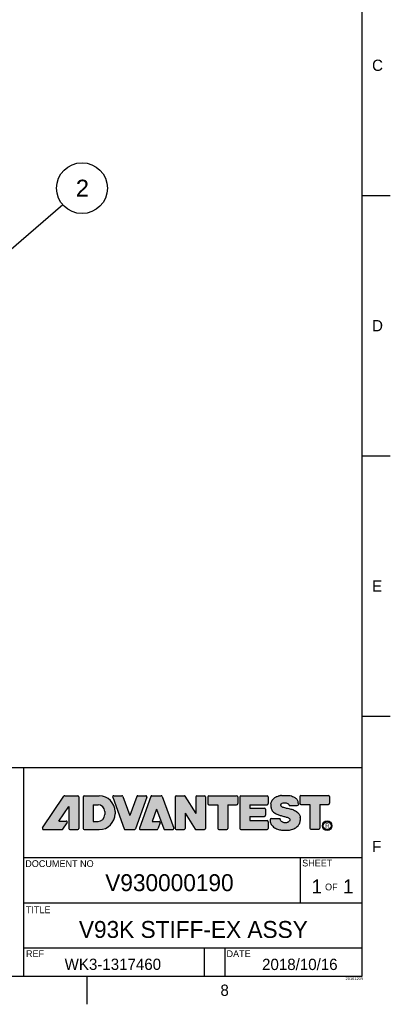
# Model space of a CAD drawing. Extents: x 0 to 415, y 5 to 324.
# Tile 11 of 12: x 349 to 415, y 5 to 180. Entities that reach past the tile are written whole.
import ezdxf
from ezdxf.enums import TextEntityAlignment as Align

# ---------------------------------------------------------------- set-up
doc = ezdxf.new("R2010")
doc.units = 0
for name, color, linetype in [('100', 7, 'CONTINUOUS'), ('DEFAULT', 7, 'CONTINUOUS'), ('LAYER0$C$L0', 7, 'CONTINUOUS'), ('LAYER1$C$L1', 7, 'CONTINUOUS'), ('ﾃﾞﾌｫﾙﾄ', 7, 'CONTINUOUS')]:
    doc.layers.add(name, color=color, linetype=linetype)
doc.styles.add('SEACAD_ARIAL', font='arial.ttf')
doc.styles.add('SEACAD_ARIAL_TTF', font='txt')

# ---------------------------------------------------------------- blocks, each defined once
blk = doc.blocks.new('SEANNOT_GROUP1')
at = {"layer": 'DEFAULT', "color": 7, "linetype": 'CONTINUOUS'}
for points in [[(356.95, 146.87), (335.12, 128.05)], [(337.72, 129.63), (335.12, 128.05), (337.07, 130.39)]]:
    blk.add_lwpolyline(points, dxfattribs=at)
blk.add_circle((360.35, 149.8), 4.5, dxfattribs=at)
at = {"layer": 'DEFAULT', "color": 7, "linetype": 'CONTINUOUS', "style": 'SEACAD_ARIAL'}
blk.add_text('2', height=3, dxfattribs=at).set_placement((359.26, 151.3), align=Align.TOP_LEFT)

msp = doc.modelspace()

# ---------------------------------------------------------------- hatches: boundary and pattern name
at = {"layer": 'DEFAULT', "linetype": 'CONTINUOUS'}
h = msp.add_hatch(color=7, dxfattribs=at)
edge = h.paths.add_edge_path()
edge.add_arc((358.2, 36.2), 0.2, 180, 270)
edge.add_line((358.2, 36), (359.6, 36))
edge.add_arc((359.6, 36.2), 0.2, 270, 360)
edge.add_line((359.8, 36.2), (359.8, 41.8))
edge.add_arc((359.6, 41.8), 0.2, 0, 90)
edge.add_line((359.6, 42), (357.3, 42))
edge.add_arc((357.3, 41.8), 0.2, 90, 146)
edge.add_line((357.13, 41.91), (353.36, 36.31))
edge.add_arc((353.52, 36.2), 0.2, 146, 270)
edge.add_line((353.52, 36), (356.81, 36))
edge.add_arc((356.81, 36.2), 0.2, 270, 326)
edge.add_line((356.97, 36.09), (357.71, 37.19))
edge.add_arc((357.55, 37.3), 0.2, 326, 450)
edge.add_line((357.55, 37.5), (356.24, 37.5))
edge.add_line((356.24, 37.5), (358, 40.1))
edge.add_line((358, 40.1), (358, 36.2))
h = msp.add_hatch(color=7, dxfattribs=at)
edge = h.paths.add_edge_path()
edge.add_line((363.4, 42), (360.75, 42))
edge.add_arc((360.75, 41.8), 0.2, 90, 180)
edge.add_line((360.55, 41.8), (360.55, 36.2))
edge.add_arc((360.75, 36.2), 0.2, 180, 270)
edge.add_line((360.75, 36), (363.4, 36))
edge.add_arc((363.4, 38.8), 2.8, 270, 360)
edge.add_line((366.2, 38.8), (366.2, 39.2))
edge.add_arc((363.4, 39.2), 2.8, 0, 90)
edge = h.paths.add_edge_path()
edge.add_line((362.35, 37.45), (363.19, 37.45))
edge.add_arc((363.19, 38.65), 1.2, 270, 360)
edge.add_line((364.39, 38.65), (364.39, 39.2))
edge.add_arc((363.19, 39.2), 1.2, 0, 90)
edge.add_line((363.19, 40.4), (362.35, 40.4))
edge.add_line((362.35, 40.4), (362.35, 37.45))
h = msp.add_hatch(color=7, dxfattribs=at)
edge = h.paths.add_edge_path()
edge.add_line((365.79, 41.73), (367.83, 36.13))
edge.add_arc((368.01, 36.2), 0.2, 200, 270)
edge.add_line((368.01, 36), (369.62, 36))
edge.add_arc((369.62, 36.2), 0.2, 270, 340)
edge.add_line((369.81, 36.13), (371.85, 41.73))
edge.add_arc((371.66, 41.8), 0.2, 340, 450)
edge.add_line((371.66, 42), (370.25, 42))
edge.add_arc((370.25, 41.8), 0.2, 90, 160)
edge.add_line((370.06, 41.87), (368.83, 38.47))
edge.add_line((368.83, 38.47), (367.59, 41.87))
edge.add_arc((367.4, 41.8), 0.2, 20, 90)
edge.add_line((367.4, 42), (365.98, 42))
edge.add_arc((365.98, 41.8), 0.2, 90, 200)
h = msp.add_hatch(color=7, dxfattribs=at)
edge = h.paths.add_edge_path()
edge.add_line((376.62, 36.27), (374.58, 41.87))
edge.add_arc((374.39, 41.8), 0.2, 20, 90)
edge.add_line((374.39, 42), (372.75, 42))
edge.add_arc((372.75, 41.8), 0.2, 90, 160)
edge.add_line((372.57, 41.87), (370.53, 36.27))
edge.add_arc((370.72, 36.2), 0.2, 160, 270)
edge.add_line((370.72, 36), (373.63, 36))
edge.add_arc((373.63, 36.2), 0.2, 270, 340)
edge.add_line((373.82, 36.13), (374.2, 37.18))
edge.add_arc((374.01, 37.25), 0.2, 340, 450)
edge.add_line((374.01, 37.45), (372.77, 37.45))
edge.add_line((372.77, 37.45), (373.57, 39.65))
edge.add_line((373.57, 39.65), (374.85, 36.13))
edge.add_arc((375.04, 36.2), 0.2, 200, 270)
edge.add_line((375.04, 36), (376.43, 36))
edge.add_arc((376.43, 36.2), 0.2, 270, 380)
h = msp.add_hatch(color=7, dxfattribs=at)
edge = h.paths.add_edge_path()
edge.add_line((376.85, 41.8), (376.85, 36.2))
edge.add_arc((377.05, 36.2), 0.2, 180, 270)
edge.add_line((377.05, 36), (378.45, 36))
edge.add_arc((378.45, 36.2), 0.2, 270, 360)
edge.add_line((378.65, 36.2), (378.65, 38.92))
edge.add_line((378.65, 38.92), (380.41, 36.09))
edge.add_arc((380.58, 36.2), 0.2, 212, 270)
edge.add_line((380.58, 36), (382.07, 36))
edge.add_arc((382.07, 36.2), 0.2, 270, 360)
edge.add_line((382.27, 36.2), (382.27, 41.8))
edge.add_arc((382.07, 41.8), 0.2, 0, 90)
edge.add_line((382.07, 42), (380.7, 42))
edge.add_arc((380.7, 41.8), 0.2, 90, 180)
edge.add_line((380.5, 41.8), (380.5, 38.87))
edge.add_line((380.5, 38.87), (378.6, 41.91))
edge.add_arc((378.44, 41.8), 0.2, 32, 90)
edge.add_line((378.44, 42), (377.05, 42))
edge.add_arc((377.05, 41.8), 0.2, 90, 180)
h = msp.add_hatch(color=7, dxfattribs=at)
edge = h.paths.add_edge_path()
edge.add_line((382.85, 40.4), (384.41, 40.4))
edge.add_line((384.41, 40.4), (384.41, 36.2))
edge.add_arc((384.61, 36.2), 0.2, 180, 270)
edge.add_line((384.61, 36), (386.02, 36))
edge.add_arc((386.02, 36.2), 0.2, 270, 360)
edge.add_line((386.22, 36.2), (386.22, 40.4))
edge.add_line((386.22, 40.4), (387.75, 40.4))
edge.add_arc((387.75, 40.6), 0.2, 270, 360)
edge.add_line((387.95, 40.6), (387.95, 41.8))
edge.add_arc((387.75, 41.8), 0.2, 0, 90)
edge.add_line((387.75, 42), (382.85, 42))
edge.add_arc((382.85, 41.8), 0.2, 90, 180)
edge.add_line((382.65, 41.8), (382.65, 40.6))
edge.add_arc((382.85, 40.6), 0.2, 180, 270)
h = msp.add_hatch(color=7, dxfattribs=at)
edge = h.paths.add_edge_path()
edge.add_line((390.12, 39.8), (390.12, 40.4))
edge.add_line((390.12, 40.4), (393.15, 40.4))
edge.add_arc((393.15, 40.6), 0.2, 270, 360)
edge.add_line((393.35, 40.6), (393.35, 41.8))
edge.add_arc((393.15, 41.8), 0.2, 0, 90)
edge.add_line((393.15, 42), (388.5, 42))
edge.add_arc((388.5, 41.8), 0.2, 90, 180)
edge.add_line((388.3, 41.8), (388.3, 36.2))
edge.add_arc((388.5, 36.2), 0.2, 180, 270)
edge.add_line((388.5, 36), (393.15, 36))
edge.add_arc((393.15, 36.2), 0.2, 270, 360)
edge.add_line((393.35, 36.2), (393.35, 37.4))
edge.add_arc((393.15, 37.4), 0.2, 0, 90)
edge.add_line((393.15, 37.6), (390.12, 37.6))
edge.add_line((390.12, 37.6), (390.12, 38.35))
edge.add_line((390.12, 38.35), (392.7, 38.35))
edge.add_arc((392.7, 38.55), 0.2, 270, 360)
edge.add_line((392.9, 38.55), (392.9, 39.6))
edge.add_arc((392.7, 39.6), 0.2, 0, 90)
edge.add_line((392.7, 39.8), (390.12, 39.8))
h = msp.add_hatch(color=7, dxfattribs=at)
edge = h.paths.add_edge_path()
edge.add_spline(control_points=[(395.61, 40.52), (395.63, 40.54), (395.7, 40.61), (395.88, 40.72), (396.06, 40.75), (396.17, 40.75)], knot_values=[0, 0, 0, 0, 0.107639, 0.485897, 1, 1, 1, 1], degree=3, periodic=0)
edge.add_line((396.17, 40.75), (396.37, 40.75))
edge.add_spline(control_points=[(396.37, 40.75), (396.44, 40.75), (396.57, 40.73), (396.76, 40.67), (396.9, 40.56), (397, 40.45), (397.06, 40.34), (397.08, 40.27), (397.09, 40.25)], knot_values=[0, 0, 0, 0, 0.209416, 0.428396, 0.627015, 0.762571, 0.919468, 1, 1, 1, 1], degree=3, periodic=0)
edge.add_line((397.09, 40.25), (398.51, 40.25))
edge.add_arc((398.51, 40.45), 0.2, 270, 360)
edge.add_line((398.71, 40.45), (398.71, 40.55))
edge.add_arc((397.71, 40.55), 1, 0, 18.8092)
edge.add_spline(control_points=[(398.66, 40.88), (398.64, 40.93), (398.59, 41.06), (398.5, 41.28), (398.3, 41.5), (398.03, 41.72), (397.67, 41.89), (397.27, 42.04), (397, 42.06), (396.87, 42.06)], knot_values=[0, 0, 0, 0, 0.072024, 0.184292, 0.311131, 0.44937, 0.642641, 0.832847, 1, 1, 1, 1], degree=3, periodic=0)
edge.add_line((396.87, 42.06), (395.69, 42.06))
edge.add_arc((395.69, 41.06), 1, 90, 98.1849)
edge.add_spline(control_points=[(395.55, 42.05), (395.47, 42.04), (395.32, 42.01), (395.08, 41.95), (394.86, 41.85), (394.62, 41.74), (394.39, 41.56), (394.16, 41.34), (393.95, 41), (393.87, 40.73), (393.85, 40.56)], knot_values=[0, 0, 0, 0, 0.096246, 0.190873, 0.303717, 0.391279, 0.515917, 0.657185, 0.796028, 1, 1, 1, 1], degree=3, periodic=0)
edge.add_line((393.85, 40.56), (393.85, 40.01))
edge.add_spline(control_points=[(393.85, 40.01), (393.85, 39.92), (393.88, 39.75), (393.99, 39.47), (394.17, 39.2), (394.45, 38.97), (394.75, 38.8), (395.05, 38.66), (395.35, 38.56), (395.64, 38.47), (395.95, 38.38), (396.26, 38.3), (396.56, 38.22), (396.82, 38.14), (397.04, 38.03), (397.18, 37.86), (397.2, 37.67), (397.14, 37.52), (397.04, 37.41), (396.92, 37.33), (396.77, 37.27), (396.61, 37.22), (396.41, 37.21), (396.19, 37.21), (395.98, 37.28), (395.79, 37.38), (395.65, 37.5), (395.54, 37.64), (395.49, 37.78), (395.46, 37.88), (395.45, 37.93), (395.44, 37.95)], knot_values=[0, 0, 0, 0, 0.040615, 0.07627, 0.133901, 0.182955, 0.237523, 0.288605, 0.330561, 0.376933, 0.425524, 0.475195, 0.519366, 0.564654, 0.598604, 0.629144, 0.657231, 0.681177, 0.700072, 0.722251, 0.744668, 0.771884, 0.795985, 0.832704, 0.871101, 0.896162, 0.925939, 0.953904, 0.97604, 0.99262, 1, 1, 1, 1], degree=3, periodic=0)
edge.add_line((395.44, 37.95), (393.9, 37.95))
edge.add_arc((393.9, 37.75), 0.2, 90, 180)
edge.add_line((393.7, 37.75), (393.7, 37.37))
edge.add_spline(control_points=[(393.7, 37.37), (393.72, 37.26), (393.8, 37.03), (394.02, 36.72), (394.31, 36.44), (394.64, 36.22), (394.99, 36.07), (395.35, 35.97), (395.62, 35.92), (395.78, 35.91), (395.81, 35.91)], knot_values=[0, 0, 0, 0, 0.116446, 0.266388, 0.413394, 0.555755, 0.694067, 0.831219, 0.964068, 1, 1, 1, 1], degree=3, periodic=0)
edge.add_line((395.81, 35.91), (396.94, 35.91))
edge.add_spline(control_points=[(396.94, 35.91), (397.09, 35.91), (397.31, 35.94), (397.72, 36.07), (398.07, 36.22), (398.37, 36.42), (398.66, 36.65), (398.81, 36.89), (398.95, 37.14), (399.01, 37.37), (399.05, 37.52), (399.05, 37.62)], knot_values=[0, 0, 0, 0, 0.121218, 0.271918, 0.428603, 0.538428, 0.645563, 0.743664, 0.855694, 0.932379, 1, 1, 1, 1], degree=3, periodic=0)
edge.add_line((399.05, 37.62), (399.05, 38.13))
edge.add_arc((398.64, 38.13), 0.406, 0, 6.3846)
edge.add_spline(control_points=[(399.05, 38.17), (399.04, 38.23), (399.02, 38.32), (398.97, 38.53), (398.83, 38.74), (398.65, 38.99), (398.35, 39.22), (398.06, 39.39), (397.69, 39.55), (397.37, 39.65), (396.97, 39.73), (396.58, 39.82), (396.26, 39.89), (395.95, 39.99), (395.72, 40.08), (395.6, 40.2), (395.57, 40.28), (395.56, 40.3)], knot_values=[0, 0, 0, 0, 0.024485, 0.070691, 0.137388, 0.208363, 0.290684, 0.389173, 0.470036, 0.549969, 0.636439, 0.738708, 0.826866, 0.895585, 0.940571, 0.986019, 1, 1, 1, 1], degree=3, periodic=0)
edge.add_line((395.56, 40.3), (395.56, 40.39))
edge.add_arc((395.76, 40.39), 0.2, 137.5195, 180, ccw=False)
h = msp.add_hatch(color=7, dxfattribs=at)
edge = h.paths.add_edge_path()
edge.add_line((400.71, 40.46), (400.71, 36.26))
edge.add_arc((400.91, 36.26), 0.2, 180, 270)
edge.add_line((400.91, 36.06), (402.32, 36.06))
edge.add_arc((402.32, 36.26), 0.2, 270, 360)
edge.add_line((402.52, 36.26), (402.52, 40.46))
edge.add_line((402.52, 40.46), (404.05, 40.46))
edge.add_arc((404.05, 40.66), 0.2, 270, 360)
edge.add_line((404.25, 40.66), (404.25, 41.86))
edge.add_arc((404.05, 41.86), 0.2, 0, 90)
edge.add_line((404.05, 42.06), (399.15, 42.06))
edge.add_arc((399.15, 41.86), 0.2, 90, 180)
edge.add_line((398.95, 41.86), (398.95, 40.66))
edge.add_arc((399.15, 40.66), 0.2, 180, 270)
edge.add_line((399.15, 40.46), (400.71, 40.46))

# ---------------------------------------------------------------- linework, layer by layer
at = {"layer": '100', "color": 7, "linetype": 'CONTINUOUS'}
for p, q in [((357.3, 42), (359.6, 42)), ((360.75, 42), (363.4, 42)), ((365.98, 42), (367.4, 42)), ((370.25, 42), (371.66, 42)), ((372.75, 42), (374.39, 42)), ((377.05, 42), (378.44, 42)), ((380.7, 42), (382.07, 42)), ((382.85, 42), (387.75, 42)), ((388.5, 42), (393.15, 42)), ((395.69, 42.06), (396.87, 42.06)), ((399.15, 42.06), (404.05, 42.06)), ((353.36, 36.31), (357.13, 41.91)), ((359.8, 41.8), (359.8, 36.2)), ((360.55, 41.8), (360.55, 36.2)), ((362.35, 40.4), (363.19, 40.4)), ((362.35, 40.4), (362.35, 37.45)), ((365.79, 41.73), (367.83, 36.13)), ((367.59, 41.87), (368.83, 38.47)), ((370.06, 41.87), (368.83, 38.47)), ((371.85, 41.73), (369.81, 36.13)), ((372.57, 41.87), (370.53, 36.27)), ((374.58, 41.87), (376.62, 36.27)), ((376.85, 41.8), (376.85, 36.2)), ((378.6, 41.91), (380.5, 38.87)), ((380.5, 41.8), (380.5, 38.87)), ((382.27, 41.8), (382.27, 36.2)), ((382.65, 41.8), (382.65, 40.6)), ((382.85, 40.4), (384.41, 40.4)), ((384.41, 40.4), (384.41, 36.2)), ((386.22, 40.4), (386.22, 36.2)), ((386.22, 40.4), (387.75, 40.4)), ((387.95, 41.8), (387.95, 40.6)), ((388.3, 41.8), (388.3, 36.2)), ((390.12, 40.4), (390.12, 39.8)), ((390.12, 40.4), (393.15, 40.4)), ((393.35, 41.8), (393.35, 40.6)), ((393.85, 40.56), (393.85, 40.01)), ((395.56, 40.39), (395.56, 40.3)), ((396.17, 40.75), (396.37, 40.75)), ((397.09, 40.25), (398.51, 40.25)), ((398.71, 40.55), (398.71, 40.45)), ((398.95, 41.86), (398.95, 40.66)), ((399.15, 40.46), (400.71, 40.46)), ((400.71, 40.46), (400.71, 36.26)), ((402.52, 40.46), (402.52, 36.26)), ((402.52, 40.46), (404.05, 40.46)), ((404.25, 41.86), (404.25, 40.66)), ((356.24, 37.5), (358, 40.1)), ((358, 40.1), (358, 36.2)), ((364.39, 39.2), (364.39, 38.65)), ((366.2, 39.2), (366.2, 38.8)), ((373.57, 39.65), (372.77, 37.45)), ((373.57, 39.65), (374.85, 36.13)), ((378.65, 38.92), (378.65, 36.2)), ((378.65, 38.92), (380.41, 36.09)), ((390.12, 39.8), (392.7, 39.8)), ((392.9, 39.6), (392.9, 38.55)), ((356.24, 37.5), (357.55, 37.5)), ((356.97, 36.09), (357.71, 37.19)), ((362.35, 37.45), (363.19, 37.45)), ((372.77, 37.45), (374.01, 37.45)), ((374.2, 37.18), (373.82, 36.13)), ((390.12, 38.35), (390.12, 37.6)), ((390.12, 38.35), (392.7, 38.35)), ((390.12, 37.6), (393.15, 37.6)), ((393.35, 37.4), (393.35, 36.2)), ((393.7, 37.75), (393.7, 37.37)), ((393.9, 37.95), (395.44, 37.95)), ((399.05, 38.13), (399.05, 37.62)), ((353.52, 36), (356.81, 36)), ((358.2, 36), (359.6, 36)), ((360.75, 36), (363.4, 36)), ((368.01, 36), (369.62, 36)), ((370.72, 36), (373.63, 36)), ((375.04, 36), (376.43, 36)), ((377.05, 36), (378.45, 36)), ((380.58, 36), (382.07, 36)), ((384.61, 36), (386.02, 36)), ((388.5, 36), (393.15, 36)), ((395.81, 35.91), (396.94, 35.91)), ((400.91, 36.06), (402.32, 36.06))]:
    msp.add_line(p, q, dxfattribs=at)
for radius in [0.85, 0.7]:
    msp.add_circle((403.81, 36.69), radius, dxfattribs=at)
for centre, radius, start, end in [((357.3, 41.8), 0.2, 90, 146), ((359.6, 41.8), 0.2, 0, 90), ((360.75, 41.8), 0.2, 90, 180), ((363.4, 39.2), 2.8, 0, 90), ((365.98, 41.8), 0.2, 90, 200), ((367.4, 41.8), 0.2, 20, 90), ((370.25, 41.8), 0.2, 90, 160), ((371.66, 41.8), 0.2, 340, 90), ((372.75, 41.8), 0.2, 90, 160), ((374.39, 41.8), 0.2, 20, 90), ((377.05, 41.8), 0.2, 90, 180), ((378.44, 41.8), 0.2, 32, 90), ((380.7, 41.8), 0.2, 90, 180), ((382.07, 41.8), 0.2, 0, 90), ((382.85, 41.8), 0.2, 90, 180), ((387.75, 41.8), 0.2, 0, 90), ((388.5, 41.8), 0.2, 90, 180), ((393.15, 41.8), 0.2, 0, 90), ((395.69, 41.06), 1, 90, 98.1849), ((399.15, 41.86), 0.2, 90, 180), ((404.05, 41.86), 0.2, 0, 90), ((363.19, 39.2), 1.2, 0, 90), ((382.85, 40.6), 0.2, 180, 270), ((387.75, 40.6), 0.2, 270, 0), ((393.15, 40.6), 0.2, 270, 0), ((395.76, 40.39), 0.2, 137.5195, 180), ((398.51, 40.45), 0.2, 270, 0), ((397.71, 40.55), 1, 0, 18.8092), ((399.15, 40.66), 0.2, 180, 270), ((404.05, 40.66), 0.2, 270, 0), ((363.19, 38.65), 1.2, 270, 0), ((363.4, 38.8), 2.8, 270, 0), ((392.7, 39.6), 0.2, 0, 90), ((392.7, 38.55), 0.2, 270, 0), ((357.55, 37.3), 0.2, 326, 90), ((374.01, 37.25), 0.2, 340, 90), ((393.15, 37.4), 0.2, 0, 90), ((393.9, 37.75), 0.2, 90, 180), ((398.64, 38.13), 0.406, 0, 6.3846), ((353.52, 36.2), 0.2, 146, 270), ((356.81, 36.2), 0.2, 270, 326), ((358.2, 36.2), 0.2, 180, 270), ((359.6, 36.2), 0.2, 270, 0), ((360.75, 36.2), 0.2, 180, 270), ((368.01, 36.2), 0.2, 200, 270), ((369.62, 36.2), 0.2, 270, 340), ((370.72, 36.2), 0.2, 160, 270), ((373.63, 36.2), 0.2, 270, 340), ((375.04, 36.2), 0.2, 200, 270), ((376.43, 36.2), 0.2, 270, 20), ((377.05, 36.2), 0.2, 180, 270), ((378.45, 36.2), 0.2, 270, 0), ((380.58, 36.2), 0.2, 212, 270), ((382.07, 36.2), 0.2, 270, 0), ((384.61, 36.2), 0.2, 180, 270), ((386.02, 36.2), 0.2, 270, 0), ((388.5, 36.2), 0.2, 180, 270), ((393.15, 36.2), 0.2, 270, 0), ((400.91, 36.26), 0.2, 180, 270), ((402.32, 36.26), 0.2, 270, 0)]:
    msp.add_arc(centre, radius, start, end, dxfattribs=at)
for points, knots in [([(393.85, 40.56), (393.87, 40.73), (393.95, 41), (394.16, 41.34), (394.39, 41.56), (394.62, 41.74), (394.86, 41.85), (395.08, 41.95), (395.32, 42.01), (395.47, 42.04), (395.55, 42.05)], [0, 0, 0, 0, 0.203972, 0.342815, 0.484083, 0.608721, 0.696283, 0.809127, 0.903754, 1, 1, 1, 1]), ([(396.87, 42.06), (397, 42.06), (397.27, 42.04), (397.67, 41.89), (398.03, 41.72), (398.3, 41.5), (398.5, 41.28), (398.59, 41.06), (398.64, 40.93), (398.66, 40.88)], [0, 0, 0, 0, 0.167153, 0.357359, 0.55063, 0.688869, 0.815708, 0.927976, 1, 1, 1, 1]), ([(395.56, 40.3), (395.57, 40.28), (395.6, 40.2), (395.72, 40.08), (395.95, 39.99), (396.26, 39.89), (396.58, 39.82), (396.97, 39.73), (397.37, 39.65), (397.69, 39.55), (398.06, 39.39), (398.35, 39.22), (398.65, 38.99), (398.83, 38.74), (398.97, 38.53), (399.02, 38.32), (399.04, 38.23), (399.05, 38.17)], [0, 0, 0, 0, 0.013981, 0.059429, 0.104415, 0.173134, 0.261292, 0.363561, 0.450031, 0.529964, 0.610827, 0.709316, 0.791637, 0.862612, 0.929309, 0.975515, 1, 1, 1, 1]), ([(395.61, 40.52), (395.63, 40.54), (395.7, 40.61), (395.88, 40.72), (396.06, 40.75), (396.17, 40.75)], [0, 0, 0, 0, 0.107639, 0.485897, 1, 1, 1, 1]), ([(396.37, 40.75), (396.44, 40.75), (396.57, 40.73), (396.76, 40.67), (396.9, 40.56), (397, 40.45), (397.06, 40.34), (397.08, 40.27), (397.09, 40.25)], [0, 0, 0, 0, 0.209416, 0.428396, 0.627015, 0.762571, 0.919468, 1, 1, 1, 1]), ([(393.85, 40.01), (393.85, 39.92), (393.88, 39.75), (393.99, 39.47), (394.17, 39.2), (394.45, 38.97), (394.75, 38.8), (395.05, 38.66), (395.35, 38.56), (395.64, 38.47), (395.95, 38.38), (396.26, 38.3), (396.56, 38.22), (396.82, 38.14), (397.04, 38.03), (397.18, 37.86), (397.2, 37.67), (397.14, 37.52), (397.04, 37.41), (396.92, 37.33), (396.77, 37.27), (396.61, 37.22), (396.41, 37.21), (396.19, 37.21), (395.98, 37.28), (395.79, 37.38), (395.65, 37.5), (395.54, 37.64), (395.49, 37.78), (395.46, 37.88), (395.45, 37.93), (395.44, 37.95)], [0, 0, 0, 0, 0.040615, 0.07627, 0.133901, 0.182955, 0.237523, 0.288605, 0.330561, 0.376933, 0.425524, 0.475195, 0.519366, 0.564654, 0.598604, 0.629144, 0.657231, 0.681177, 0.700072, 0.722251, 0.744668, 0.771884, 0.795985, 0.832704, 0.871101, 0.896162, 0.925939, 0.953904, 0.97604, 0.99262, 1, 1, 1, 1]), ([(393.7, 37.37), (393.72, 37.26), (393.8, 37.03), (394.02, 36.72), (394.31, 36.44), (394.64, 36.22), (394.99, 36.07), (395.35, 35.97), (395.62, 35.92), (395.78, 35.91), (395.81, 35.91)], [0, 0, 0, 0, 0.116446, 0.266388, 0.413394, 0.555755, 0.694067, 0.831219, 0.964068, 1, 1, 1, 1]), ([(396.94, 35.91), (397.09, 35.91), (397.31, 35.94), (397.72, 36.07), (398.07, 36.22), (398.37, 36.42), (398.66, 36.65), (398.81, 36.89), (398.95, 37.14), (399.01, 37.37), (399.05, 37.52), (399.05, 37.62)], [0, 0, 0, 0, 0.121218, 0.271918, 0.428603, 0.538428, 0.645563, 0.743664, 0.855694, 0.932379, 1, 1, 1, 1])]:
    msp.add_open_spline(points, degree=3, knots=knots, dxfattribs=at)
at = {"layer": 'LAYER0$C$L0', "color": 7, "linetype": 'CONTINUOUS'}
for p, q in [((410, 10), (410, 287)), ((410, 148.5), (415, 148.5)), ((410, 102.3), (415, 102.3)), ((410, 56.1), (415, 56.1)), ((20, 10), (410, 10)), ((361.25, 5), (361.25, 10))]:
    msp.add_line(p, q, dxfattribs=at)
at = {"layer": 'LAYER1$C$L1', "color": 7, "linetype": 'CONTINUOUS'}
for p, q in [((285, 47), (410, 47)), ((350, 47), (350, 10)), ((410, 31), (350, 31)), ((350, 23), (410, 23)), ((350, 15), (410, 15)), ((385.74, 10), (385.74, 15))]:
    msp.add_line(p, q, dxfattribs=at)
at = {"layer": 'ﾃﾞﾌｫﾙﾄ', "color": 7, "linetype": 'CONTINUOUS'}
for p, q in [((399, 31), (399, 23)), ((382.04, 10), (382.04, 15))]:
    msp.add_line(p, q, dxfattribs=at)

# ---------------------------------------------------------------- block references
at = {"layer": 'DEFAULT'}
msp.add_blockref('SEANNOT_GROUP1', (0, 0), dxfattribs=at)

# ---------------------------------------------------------------- texts
at = {"layer": 'DEFAULT', "color": 7, "linetype": 'CONTINUOUS'}
for s, height, style, p in [('V930000190', 3, 'SEACAD_ARIAL_TTF', (364.47, 28.08)), ('1    1', 2.5, 'SEACAD_ARIAL_TTF', (401.05, 27.16)), ('V93K STIFF-EX ASSY', 3, 'SEACAD_ARIAL_TTF', (359.8, 19.78)), ('WK3-1317460', 2, 'SEACAD_ARIAL_TTF', (357.27, 13.1)), ('2018/10/16', 2, 'SEACAD_ARIAL_TTF', (392.27, 13.08)), ('20161209', 0.5, 'SEACAD_ARIAL', (407.06, 9.79))]:
    msp.add_text(s, height=height, dxfattribs=dict(at, style=style)).set_placement(p, align=Align.TOP_LEFT)
at = {"layer": 'LAYER1$C$L1', "color": 7, "linetype": 'CONTINUOUS', "style": 'SEACAD_ARIAL_TTF'}
for s, height, p in [('C', 2, (411.77, 172.6)), ('D', 2, (411.77, 126.4)), ('E', 2, (411.77, 80.2)), ('R', 0.8, (403.45, 37.08)), ('F', 2, (411.77, 34)), ('8', 2, (384.89, 8.5))]:
    msp.add_text(s, height=height, dxfattribs=at).set_placement(p, align=Align.TOP_LEFT)
at = {"layer": 'ﾃﾞﾌｫﾙﾄ', "color": 7, "linetype": 'CONTINUOUS', "style": 'SEACAD_ARIAL_TTF'}
for s, p in [('DOCUMENT NO', (350.29, 30.56)), ('SHEET', (399.38, 30.66)), (' OF', (402.99, 26.42)), ('TITLE', (350.4, 22.37)), ('REF', (350.42, 14.58)), ('DATE', (385.97, 14.57))]:
    msp.add_text(s, height=1.2, dxfattribs=at).set_placement(p, align=Align.TOP_LEFT)

doc.saveas('drawing.dxf')
